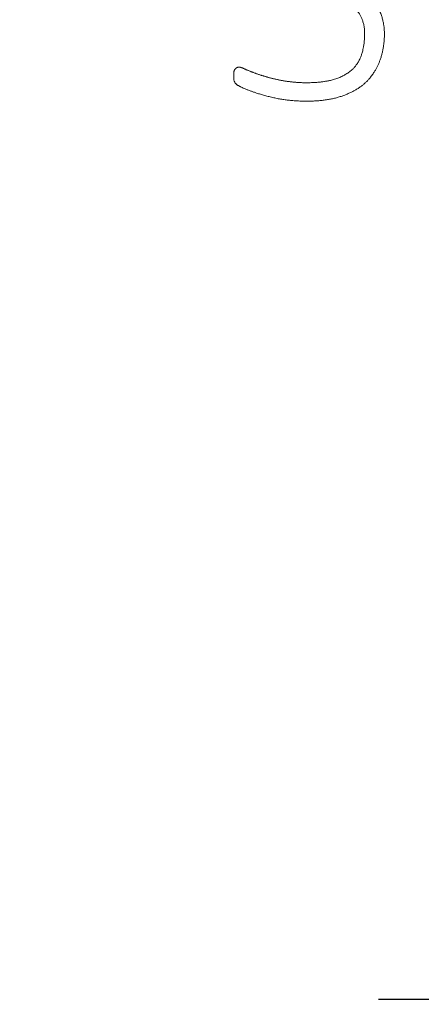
# Model space of a CAD drawing. Header units: metres. Extents: x 6538042 to 13082743, y 6022817 to 12049805.
# Tile 68 of 92: x 6539629.494 to 6539629.642, y 6024209.472 to 6024209.835. Entities that reach past the tile are written whole.
import ezdxf

# ---------------------------------------------------------------- set-up
doc = ezdxf.new("R2010")
doc.units = ezdxf.units.M
doc.header["$MEASUREMENT"] = 0
doc.linetypes.add('DOT_CENTER', pattern=[14, 12, -1, 0, -1])
doc.layers.get('0').update_dxf_attribs({"linetype": 'CONTINUOUS', "lineweight": 18})
doc.layers.add('1', color=7, linetype='CONTINUOUS')
doc.layers.add('d-komora zawory', color=7, linetype='CONTINUOUS', lineweight=13)

# ---------------------------------------------------------------- blocks, each defined once
blk = doc.blocks.new('Label__108', base_point=(111.6612664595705, 426.5435322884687))
at = {"color": 7, "linetype": 'Continuous'}
blk.add_spline([(138.7861299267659, 511.2399614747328), (138.7635967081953, 511.2112494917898), (138.7349462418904, 511.1887097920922), (138.721655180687, 511.1815158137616), (138.7077319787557, 511.1756188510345), (138.6888187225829, 511.1698294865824), (138.6693785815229, 511.1661584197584), (138.6501019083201, 511.1645269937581), (138.6307571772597, 511.1646651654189), (138.6068213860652, 511.167009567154), (138.5831563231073, 511.1713660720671), (138.5631389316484, 511.1764091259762), (138.5434279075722, 511.1825091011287), (138.5226807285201, 511.1900545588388), (138.5022226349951, 511.1983678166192), (138.4842296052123, 511.2061158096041), (138.4662605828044, 511.2139118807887), (138.4497405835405, 511.2208828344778), (138.4331616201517, 511.2277157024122), (138.4171719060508, 511.2342207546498), (138.4011537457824, 511.2406542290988), (138.3819108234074, 511.2482568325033), (138.3626237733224, 511.255747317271), (138.3488623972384, 511.2610198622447), (138.3350818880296, 511.2662420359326), (138.3230398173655, 511.2707590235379), (138.3109838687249, 511.275238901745), (138.2472788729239, 511.2982563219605), (138.1832668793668, 511.3204118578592), (138.1161325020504, 511.3427553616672), (138.0487248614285, 511.3642594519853), (137.9502841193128, 511.3939017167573), (137.8512652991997, 511.4215525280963), (137.7498748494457, 511.4476317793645), (137.6480221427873, 511.4718454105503), (137.5699756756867, 511.4892715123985), (137.4917595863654, 511.5059253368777), (137.3877212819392, 511.5269260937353), (137.2833589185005, 511.5462325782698), (137.2017098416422, 511.559764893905), (137.1198289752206, 511.5718089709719), (137.0396100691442, 511.5820605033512), (136.9592085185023, 511.5908074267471), (136.78502046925, 511.6046068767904), (136.6104144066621, 511.6114263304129), (136.4839893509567, 511.6119905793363), (136.3576029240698, 511.608858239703), (136.2383267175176, 511.602392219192), (136.1193331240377, 511.5920675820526), (136.0422907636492, 511.5830420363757), (135.9655107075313, 511.5720100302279), (135.8821955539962, 511.5575062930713), (135.7994173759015, 511.5401761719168), (135.715101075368, 511.5191494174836), (135.6317724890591, 511.4945432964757), (135.581691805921, 511.477687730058), (135.5321483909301, 511.4593040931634), (135.4604009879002, 511.4293036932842), (135.3903293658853, 511.3955693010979), (135.3311263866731, 511.3630639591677), (135.2737526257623, 511.3274461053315), (135.2240409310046, 511.2927263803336), (135.1762718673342, 511.2553649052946), (135.1166750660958, 511.2020711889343), (135.0613920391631, 511.1443187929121), (135.0192301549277, 511.0932670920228), (134.9805719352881, 511.03951708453), (134.9402989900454, 510.9740807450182), (134.9050422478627, 510.9057996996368), (134.8735987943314, 510.831977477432), (134.847478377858, 510.7561030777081), (134.8260806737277, 510.677134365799), (134.8096566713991, 510.5969908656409), (134.8007855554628, 510.5393515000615), (134.7940717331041, 510.4814239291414), (134.7879145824, 510.3980546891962), (134.7858232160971, 510.3144634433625), (134.7880438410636, 510.2300143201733), (134.7954549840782, 510.1458892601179), (134.8100988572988, 510.0565221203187), (134.8318999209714, 509.9685936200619), (134.856964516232, 509.8932405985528), (134.8877786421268, 509.8201058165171), (134.9285009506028, 509.742375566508), (134.9749694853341, 509.6678513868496), (135.0320395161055, 509.5880863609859), (135.0937041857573, 509.5118586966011), (135.1482508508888, 509.4508376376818), (135.2052794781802, 509.3921261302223), (135.2662086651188, 509.3341373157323), (135.3292889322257, 509.2785050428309), (135.3832166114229, 509.2339727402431), (135.4381933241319, 509.1907375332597), (135.5309584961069, 509.1212030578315), (135.6252503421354, 509.0537444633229), (135.7269011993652, 508.9835503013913), (135.8295122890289, 508.9147728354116), (135.9150992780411, 508.8587027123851), (136.001142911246, 508.8033354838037), (136.1120331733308, 508.7332364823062), (136.2234705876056, 508.66401070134), (136.3146646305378, 508.608081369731), (136.4059916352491, 508.5523693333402), (136.4954192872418, 508.4977989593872), (136.5848130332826, 508.4431729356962), (136.7250350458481, 508.3574125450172), (136.8653759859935, 508.2718485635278), (136.9802308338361, 508.2022250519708), (137.09511081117, 508.132639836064), (137.2211073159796, 508.0558264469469), (137.346515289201, 507.9780624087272), (137.4624596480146, 507.9043435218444), (137.577541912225, 507.8292786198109), (137.6988967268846, 507.7479690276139), (137.8190433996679, 507.6648951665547), (137.9200585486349, 507.5927120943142), (138.0199497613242, 507.5189639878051), (138.1271922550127, 507.4365855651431), (138.2319526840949, 507.3511004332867), (138.3282648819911, 507.2661849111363), (138.4210374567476, 507.1774072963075), (138.4921162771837, 507.1039169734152), (138.5604349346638, 507.0278635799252), (138.6322480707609, 506.9409427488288), (138.7000570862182, 506.8508449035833), (138.7616357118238, 506.7604022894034), (138.818301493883, 506.6668271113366), (138.8674944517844, 506.5736341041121), (138.9109437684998, 506.4776142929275), (138.9578207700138, 506.3507232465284), (138.9947035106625, 506.2205526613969), (139.018085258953, 506.1091446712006), (139.0345885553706, 505.9965384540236), (139.0439376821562, 505.891162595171), (139.0479441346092, 505.7854383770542), (139.0462264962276, 505.6552322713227), (139.0378348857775, 505.5252729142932), (139.0256424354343, 505.4134190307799), (139.0088859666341, 505.3021764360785), (138.9859372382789, 505.1844208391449), (138.9578806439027, 505.0677442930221), (138.9267194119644, 504.9590637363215), (138.890000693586, 504.852181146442), (138.852238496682, 504.7599005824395), (138.8095414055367, 504.6697789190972), (138.7598218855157, 504.5778447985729), (138.7053428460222, 504.4886368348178), (138.6296948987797, 504.3795276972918), (138.5469367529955, 504.2756975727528), (138.4788196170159, 504.2003581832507), (138.4062981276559, 504.1293115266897), (138.3239694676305, 504.0589066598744), (138.2372732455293, 503.9938769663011), (138.1453163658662, 503.9327352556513), (138.0502823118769, 503.876538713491), (137.9456344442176, 503.8215794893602), (137.8385019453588, 503.7715728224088), (137.722801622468, 503.7236651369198), (137.6049702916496, 503.6813546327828), (137.4777345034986, 503.642988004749), (137.34874174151, 503.610907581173), (137.2131264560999, 503.5835047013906), (137.0765098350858, 503.5616765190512), (136.9295073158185, 503.5439348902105), (136.7819589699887, 503.5314965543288), (136.653457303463, 503.5246116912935), (136.5248229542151, 503.5210696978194), (136.3947810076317, 503.5206402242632), (136.2647633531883, 503.5233052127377), (136.1103178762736, 503.5304946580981), (135.9561475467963, 503.5421753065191), (135.8071510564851, 503.5579259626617), (135.6586956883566, 503.5781718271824), (135.5065373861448, 503.6038536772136), (135.3553238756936, 503.6345597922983), (135.2026856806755, 503.6708486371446), (135.0510844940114, 503.7113189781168), (134.917559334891, 503.7499494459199), (134.7848812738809, 503.791364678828), (134.6857520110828, 503.8246006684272), (134.5873340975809, 503.8598669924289), (134.4948599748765, 503.8952700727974), (134.4030489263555, 503.9324020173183), (134.3397248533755, 503.9592322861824), (134.2771771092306, 503.9877830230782), (134.2502300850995, 504.0010285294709), (134.2235228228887, 504.0147427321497), (134.193120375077, 504.0310440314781), (134.1630468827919, 504.0479984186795), (134.1400448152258, 504.0618532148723), (134.1180410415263, 504.0771729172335), (134.097413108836, 504.0950803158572), (134.0789869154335, 504.1152837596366), (134.0627366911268, 504.1380267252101), (134.049230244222, 504.1624925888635), (134.0380099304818, 504.1896550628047), (134.0296782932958, 504.2178518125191), (134.0257376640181, 504.2364501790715), (134.0229547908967, 504.2552303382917), (134.0205266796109, 504.2962793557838), (134.020699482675, 504.3375150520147), (134.0209081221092, 504.3719821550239), (134.0206994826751, 504.4064160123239), (134.0203922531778, 504.431796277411), (134.0208052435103, 504.457183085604), (134.0226413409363, 504.4804805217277), (134.0264708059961, 504.5035150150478), (134.0315649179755, 504.5224983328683), (134.0383748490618, 504.5409410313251), (134.0446216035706, 504.5544271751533), (134.0517919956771, 504.5674393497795), (134.058392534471, 504.5777747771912), (134.0655851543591, 504.5877061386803), (134.0743725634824, 504.5983890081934), (134.0838151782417, 504.608505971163), (134.0924838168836, 504.6167661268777), (134.1016816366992, 504.6244174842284), (134.1093921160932, 504.6299409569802), (134.1174548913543, 504.6349428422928), (134.1276985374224, 504.6402953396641), (134.1383388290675, 504.6448045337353), (134.147113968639, 504.647796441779), (134.1560587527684, 504.6502348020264), (134.1680598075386, 504.6526262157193), (134.1802072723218, 504.6541199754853), (134.1898368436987, 504.6546991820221), (134.1994815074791, 504.6547854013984), (134.2072703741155, 504.654518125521), (134.2150445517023, 504.6539686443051), (134.2251736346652, 504.6528526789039), (134.2352484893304, 504.6513180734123), (134.2488934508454, 504.6486088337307), (134.2624009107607, 504.6452698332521), (134.2773522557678, 504.6408742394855), (134.2920927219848, 504.6358262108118), (134.3105770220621, 504.6285426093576), (134.3288131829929, 504.620640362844), (134.343718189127, 504.6139420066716), (134.3586089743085, 504.6072197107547), (134.392947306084, 504.5920825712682), (134.4274299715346, 504.5772674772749), (134.4560428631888, 504.5651115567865), (134.4847031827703, 504.5530707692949), (134.5193833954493, 504.5387363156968), (134.5541533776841, 504.524619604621), (134.5889947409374, 504.5107155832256), (134.623919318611, 504.4970224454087), (134.655043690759, 504.4850286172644), (134.6862340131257, 504.4732072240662), (134.7236602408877, 504.4592828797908), (134.761179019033, 504.4456096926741), (134.8060090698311, 504.4296477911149), (134.8509676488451, 504.4140515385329), (134.8918111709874, 504.4002404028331), (134.9327573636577, 504.3867368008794), (134.9730034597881, 504.3737985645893), (135.0133455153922, 504.3611628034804), (135.0489036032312, 504.3503026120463), (135.0845337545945, 504.3396813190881), (135.1204500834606, 504.329239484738), (135.1564371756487, 504.3190441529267), (135.1952397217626, 504.3083512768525), (135.2341213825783, 504.2979495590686), (135.2806774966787, 504.2859078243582), (135.3273415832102, 504.274291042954), (135.3787622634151, 504.2620167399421), (135.4303057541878, 504.2502689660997), (135.478990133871, 504.2396856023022), (135.5277762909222, 504.2295815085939), (135.5795681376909, 504.2194061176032), (135.6314649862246, 504.2097816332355), (135.6677503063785, 504.2033934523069), (135.704082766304, 504.1972791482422), (135.7539681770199, 504.1893455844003), (135.8039343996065, 504.1819365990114), (135.85342898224, 504.1751301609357), (135.9029926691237, 504.168847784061), (135.9468420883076, 504.1637368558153), (135.9907380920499, 504.1590428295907), (136.0398522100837, 504.1542939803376), (136.0890148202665, 504.150075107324), (136.1404383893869, 504.1462376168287), (136.1919024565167, 504.1429897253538), (136.2384875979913, 504.1405639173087), (136.2850957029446, 504.1386273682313), (136.3364044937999, 504.1370656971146), (136.3877280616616, 504.1361101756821), (136.4390476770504, 504.1357610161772), (136.4903680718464, 504.1359743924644), (136.532765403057, 504.1365442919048), (136.5751566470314, 504.1374779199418), (136.651877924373, 504.1401457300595), (136.7285402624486, 504.1441466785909), (136.7627982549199, 504.1463903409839), (136.7970357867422, 504.1489273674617), (136.8567647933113, 504.1540905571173), (136.9164014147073, 504.1602332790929), (136.969327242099, 504.1665636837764), (137.0221423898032, 504.1737594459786), (137.0798801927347, 504.1826979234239), (137.1374250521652, 504.1928034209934), (137.1917860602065, 504.2035326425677), (137.2458991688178, 504.2154526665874), (137.3170964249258, 504.2332004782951), (137.3876567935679, 504.2533476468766), (137.4574819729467, 504.2761158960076), (137.5262793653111, 504.3018049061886), (137.5917174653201, 504.3297152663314), (137.6558443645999, 504.3605125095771), (137.7114332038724, 504.3900823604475), (137.7658111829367, 504.421874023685), (137.8829290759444, 504.5018585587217), (137.9908494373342, 504.5938545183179), (138.0531045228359, 504.6583149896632), (138.109698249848, 504.7277154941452), (138.1803131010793, 504.8364735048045), (138.2382605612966, 504.9526866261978), (138.2789338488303, 505.0564924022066), (138.3122153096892, 505.1628305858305), (138.3334283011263, 505.2460802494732), (138.3509177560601, 505.3301843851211), (138.3689336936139, 505.4458202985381), (138.3808966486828, 505.5622707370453), (138.3869518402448, 505.6671815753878), (138.388255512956, 505.772244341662), (138.383898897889, 505.8812335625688), (138.3724781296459, 505.9897341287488), (138.3496780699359, 506.1098301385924), (138.3148358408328, 506.2269381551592), (138.2759023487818, 506.3207735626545), (138.2282183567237, 506.4104498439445), (138.1777893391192, 506.4879819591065), (138.1219546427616, 506.5617691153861), (138.0445919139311, 506.6511599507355), (137.9614555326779, 506.7351831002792), (137.8836584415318, 506.8051981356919), (137.8026043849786, 506.8714020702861), (137.7020308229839, 506.9465583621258), (137.5992497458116, 507.0187190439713), (137.473790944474, 507.104217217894), (137.3474557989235, 507.188376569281), (137.2092610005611, 507.2785714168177), (137.0703842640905, 507.3677258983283), (136.9500124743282, 507.4441326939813), (136.8293199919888, 507.5200279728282), (136.7298291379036, 507.582106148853), (136.6302187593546, 507.6439932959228), (136.5253331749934, 507.7090574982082), (136.4204348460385, 507.77410093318), (136.331708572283, 507.8291237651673), (136.2429869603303, 507.8841538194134), (136.1379532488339, 507.9493062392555), (136.0329092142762, 508.0144436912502), (135.9046830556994, 508.0940617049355), (135.7768852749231, 508.1743597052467), (135.6536597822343, 508.253520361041), (135.5313206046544, 508.3340540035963), (135.4089214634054, 508.4167552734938), (135.2877566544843, 508.5012341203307), (135.2152261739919, 508.5532851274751), (135.1432269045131, 508.606091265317), (135.0190335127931, 508.7004215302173), (134.8982895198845, 508.7990591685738), (134.8200750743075, 508.8686198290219), (134.7445457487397, 508.9410952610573), (134.6770176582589, 509.0110573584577), (134.6121957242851, 509.0835319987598), (134.5517600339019, 509.1565536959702), (134.4941905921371, 509.2318512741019), (134.4431923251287, 509.304114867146), (134.3949918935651, 509.3782861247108), (134.3505201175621, 509.4532589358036), (134.3097812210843, 509.5302988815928), (134.2744029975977, 509.6073201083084), (134.2432476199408, 509.6861563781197), (134.2224564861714, 509.7467032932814), (134.2040187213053, 509.8079995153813), (134.1854718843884, 509.8803572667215), (134.1700547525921, 509.9534560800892), (134.1554638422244, 510.0427663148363), (134.1452698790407, 510.1326820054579), (134.1392340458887, 510.2251901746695), (134.1372001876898, 510.3178784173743), (134.138542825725, 510.4057588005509), (134.1429210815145, 510.4935446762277), (134.152805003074, 510.6043083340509), (134.167975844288, 510.7144590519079), (134.1831780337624, 510.7966044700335), (134.2018565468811, 510.8780336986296), (134.227056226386, 510.9679382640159), (134.2570434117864, 511.056350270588), (134.279965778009, 511.1146709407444), (134.3051893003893, 511.1720294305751), (134.3373278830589, 511.2370973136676), (134.3726388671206, 511.3005153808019), (134.4268454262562, 511.3853262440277), (134.4870048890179, 511.4660187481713), (134.5411262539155, 511.5293069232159), (134.5989413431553, 511.589245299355), (134.6670878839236, 511.6516091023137), (134.7391679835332, 511.709355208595), (134.8106070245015, 511.7596059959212), (134.8845186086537, 511.8061782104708), (134.9572974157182, 511.8481288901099), (135.0314207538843, 511.8876438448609), (135.1284630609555, 511.9352337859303), (135.2272352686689, 511.9791210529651), (135.3184692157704, 512.0157341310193), (135.4108964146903, 512.0492209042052), (135.5105365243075, 512.081514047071), (135.6112313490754, 512.1103581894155), (135.7281832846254, 512.1393358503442), (135.8461405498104, 512.1639208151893), (135.9673162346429, 512.1845987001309), (136.0891462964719, 512.2009663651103), (136.1956091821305, 512.2118192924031), (136.3023398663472, 512.2196171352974), (136.4438226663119, 512.2254142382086), (136.5854280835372, 512.2262741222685), (136.7329374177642, 512.2221689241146), (136.8802332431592, 512.2132366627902), (137.0094011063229, 512.2016076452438), (137.1382082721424, 512.1865495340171), (137.2488632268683, 512.1709312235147), (137.3591959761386, 512.1531643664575), (137.4761574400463, 512.1322401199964), (137.5927468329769, 512.1093356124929), (137.7105115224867, 512.0841114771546), (137.8277785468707, 512.0566638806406), (137.9145848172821, 512.0346449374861), (138.0009677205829, 512.0110487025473), (138.1111353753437, 511.9783042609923), (138.2206326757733, 511.9432945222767), (138.3118507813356, 511.9124374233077), (138.4021762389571, 511.879171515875), (138.477769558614, 511.8483862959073), (138.5526363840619, 511.8157851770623), (138.6188066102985, 511.7853525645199), (138.6833924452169, 511.7516864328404), (138.714642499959, 511.7326400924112), (138.7440120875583, 511.7108832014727), (138.7602614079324, 511.6959307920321), (138.7747666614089, 511.6793261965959), (138.7870798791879, 511.6608807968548), (138.7971197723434, 511.6410736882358), (138.8033044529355, 511.6254477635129), (138.8083664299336, 511.6094334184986), (138.8135288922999, 511.5876885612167), (138.8170539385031, 511.565613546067), (138.8194528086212, 511.5383641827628), (138.8203963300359, 511.5110143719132), (138.8205392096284, 511.4711464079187), (138.820399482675, 511.4312748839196), (138.8205500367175, 511.3927550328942), (138.8192137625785, 511.3542952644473), (138.8170392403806, 511.3332612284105), (138.8135454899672, 511.3124048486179), (138.8105330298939, 511.2991923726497), (138.8068494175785, 511.2861528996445), (138.7979451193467, 511.262406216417), (138.7861299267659, 511.2399614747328)], degree=3, dxfattribs=at)
at = {"layer": '1', "color": 2, "linetype": 'DOT_CENTER'}
blk.add_line((166.4499994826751, 473.5435322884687), (138.8499994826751, 473.5435322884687), dxfattribs=at)
blk = doc.blocks.new('E-Cover_Small__115', base_point=(32.64999948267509, 408.5435322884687))
at = {"color": 2, "linetype": 'Continuous'}
blk.add_circle((152.6499994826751, 528.5435322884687), 119.9328215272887, dxfattribs=at)
blk = doc.blocks.new('Electronics_Unit_Small__116', base_point=(-12.35000051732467, 372.0435322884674))
for name, p in [('E-Cover_Small__115', (32.64999948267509, 408.5435322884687)), ('Label__108', (111.6612664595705, 426.5435322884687))]:
    blk.add_blockref(name, p)
blk = doc.blocks.new('1 zawór')
at = {"xscale": 0.01658879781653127, "yscale": 0.01658879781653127, "zscale": 0.01658879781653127}
blk.add_blockref('Electronics_Unit_Small__116', (5474689.593337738, 5917665.233329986), dxfattribs=at)

msp = doc.modelspace()

# ---------------------------------------------------------------- block references
at = {"layer": 'd-komora zawory', "xscale": 0.666666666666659, "yscale": 0.666666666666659, "zscale": 0.666666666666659}
msp.add_blockref('1 zawór', (2889834.891557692, 2079098.195834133), dxfattribs=at)

doc.saveas('drawing.dxf')
